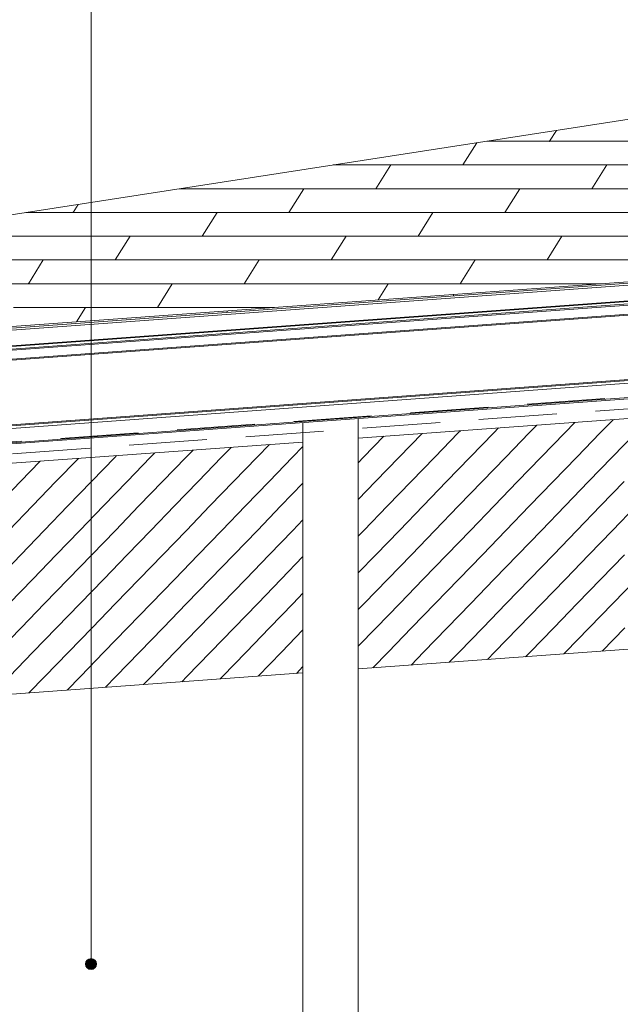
# Model space of a CAD drawing. Header units: millimetres. Extents: x -65 to 293624, y -1905 to 31061.
# Tile 96 of 256: x 47622 to 49252, y 19171 to 21845. Entities that reach past the tile are written whole.
import ezdxf

# ---------------------------------------------------------------- set-up
doc = ezdxf.new("R2010")
doc.units = ezdxf.units.MM
doc.header["$MEASUREMENT"] = 0
doc.linetypes.add('Hidden Line', pattern=[317.5, 211.666667, -105.833333])
for name, color, linetype in [('00 2D joon.AR', 7, 'Continuous'), ('00 Silt sein.AR', 7, 'Continuous'), ('1232 Välisseinad.AR', 7, 'Continuous'), ('1236 Katuslaed.AR', 7, 'Continuous'), ('1248 Vihmaveerennid.AR', 7, 'Continuous'), ('1253 Terrassipostid.AR', 7, 'Continuous'), ('1263 Katuse alusserv.AR', 7, 'Continuous'), ('1263 Katusekate - plekk.AR', 7, 'Continuous')]:
    doc.layers.add(name, color=color, linetype=linetype)

# ---------------------------------------------------------------- blocks, each defined once
blk = doc.blocks.new('Section Element_13_2', base_point=(-38239, 12361.4))
at = {"layer": '1253 Terrassipostid.AR', "color": 7, "linetype": 'Continuous', "lineweight": 13}
for p, q in [((48390.6, 20751), (48390.6, 12351.4)), ((48540.6, 12351.4), (48540.6, 20761.9))]:
    blk.add_line(p, q, dxfattribs=at)
blk = doc.blocks.new('Section Element_53_2', base_point=(-38239, 12361.4))
at = {"layer": '1232 Välisseinad.AR', "color": 7, "linetype": 'Continuous', "lineweight": 13}
for p, q in [((50590.6, 20231.2), (48540.6, 20081.9)), ((48390.6, 20071), (46340.6, 19921.7))]:
    blk.add_line(p, q, dxfattribs=at)
blk = doc.blocks.new('*X284', base_point=(-38239, 12361.4))
at = {"layer": '1263 Katuse alusserv.AR', "color": 7, "linetype": 'Continuous', "lineweight": 13}
for p, q in [((48092.2, 20676.1), (48073.3, 20656.6)), ((48092.2, 20676.1), (48073.3, 20656.6)), ((48195.9, 20683.6), (48169.7, 20656.6)), ((48195.9, 20683.6), (48169.7, 20656.6)), ((48299.5, 20691.1), (48266.1, 20656.6)), ((48299.5, 20691.1), (48266.1, 20656.6)), ((48390.6, 20685.6), (48362.5, 20656.6)), ((48390.6, 20685.6), (48362.5, 20656.6)), ((47677.5, 20646.1), (47623.7, 20590.5)), ((47677.5, 20646.1), (47623.7, 20590.5)), ((47781.1, 20653.6), (47720.1, 20590.5)), ((47781.1, 20653.6), (47720.1, 20590.5)), ((47880.5, 20656.6), (47816.5, 20590.5)), ((47880.5, 20656.6), (47816.5, 20590.5)), ((47884.8, 20661.1), (47880.5, 20656.6)), ((47884.8, 20661.1), (47880.5, 20656.6)), ((47976.9, 20656.6), (47912.9, 20590.5)), ((47976.9, 20656.6), (47912.9, 20590.5)), ((47988.5, 20668.6), (47976.9, 20656.6)), ((47988.5, 20668.6), (47976.9, 20656.6)), ((48073.3, 20656.6), (48009.3, 20590.5)), ((48073.3, 20656.6), (48009.3, 20590.5)), ((48169.7, 20656.6), (48105.7, 20590.5)), ((48169.7, 20656.6), (48105.7, 20590.5)), ((48266.1, 20656.6), (48202.1, 20590.5)), ((48266.1, 20656.6), (48202.1, 20590.5)), ((48362.5, 20656.6), (48298.5, 20590.5)), ((48362.5, 20656.6), (48298.5, 20590.5)), ((47623.7, 20590.5), (47559.6, 20524.4)), ((47623.7, 20590.5), (47559.6, 20524.4)), ((47720.1, 20590.5), (47656, 20524.4)), ((47720.1, 20590.5), (47656, 20524.4)), ((47816.5, 20590.5), (47752.5, 20524.4)), ((47816.5, 20590.5), (47752.5, 20524.4)), ((47912.9, 20590.5), (47848.9, 20524.4)), ((47912.9, 20590.5), (47848.9, 20524.4)), ((48009.3, 20590.5), (47945.3, 20524.4)), ((48009.3, 20590.5), (47945.3, 20524.4)), ((48105.7, 20590.5), (48041.7, 20524.4)), ((48105.7, 20590.5), (48041.7, 20524.4)), ((48202.1, 20590.5), (48138.1, 20524.4)), ((48202.1, 20590.5), (48138.1, 20524.4)), ((48298.5, 20590.5), (48234.5, 20524.4)), ((48298.5, 20590.5), (48234.5, 20524.4)), ((48390.6, 20586), (48330.9, 20524.4)), ((48390.6, 20586), (48330.9, 20524.4)), ((47656, 20524.4), (47592, 20458.2)), ((47656, 20524.4), (47592, 20458.2)), ((47752.5, 20524.4), (47688.4, 20458.2)), ((47752.5, 20524.4), (47688.4, 20458.2)), ((47848.9, 20524.4), (47784.8, 20458.2)), ((47848.9, 20524.4), (47784.8, 20458.2)), ((47945.3, 20524.4), (47881.3, 20458.2)), ((47945.3, 20524.4), (47881.3, 20458.2)), ((48041.7, 20524.4), (47977.7, 20458.2)), ((48041.7, 20524.4), (47977.7, 20458.2)), ((48138.1, 20524.4), (48074.1, 20458.2)), ((48138.1, 20524.4), (48074.1, 20458.2)), ((48234.5, 20524.4), (48170.5, 20458.2)), ((48234.5, 20524.4), (48170.5, 20458.2)), ((48330.9, 20524.4), (48266.9, 20458.2)), ((48330.9, 20524.4), (48266.9, 20458.2)), ((48390.6, 20486.4), (48363.3, 20458.2)), ((48390.6, 20486.4), (48363.3, 20458.2)), ((47688.4, 20458.2), (47624.4, 20392.1)), ((47688.4, 20458.2), (47624.4, 20392.1)), ((47784.8, 20458.2), (47720.8, 20392.1)), ((47784.8, 20458.2), (47720.8, 20392.1)), ((47881.3, 20458.2), (47817.2, 20392.1)), ((47881.3, 20458.2), (47817.2, 20392.1)), ((47977.7, 20458.2), (47913.7, 20392.1)), ((47977.7, 20458.2), (47913.7, 20392.1)), ((48074.1, 20458.2), (48010.1, 20392.1)), ((48074.1, 20458.2), (48010.1, 20392.1)), ((48170.5, 20458.2), (48106.5, 20392.1)), ((48170.5, 20458.2), (48106.5, 20392.1)), ((48266.9, 20458.2), (48202.9, 20392.1)), ((48266.9, 20458.2), (48202.9, 20392.1)), ((48363.3, 20458.2), (48299.3, 20392.1)), ((48363.3, 20458.2), (48299.3, 20392.1)), ((47624.4, 20392.1), (47560.4, 20326)), ((47624.4, 20392.1), (47560.4, 20326)), ((47720.8, 20392.1), (47656.8, 20326)), ((47720.8, 20392.1), (47656.8, 20326)), ((47817.2, 20392.1), (47753.2, 20326)), ((47817.2, 20392.1), (47753.2, 20326)), ((47913.7, 20392.1), (47849.6, 20326)), ((47913.7, 20392.1), (47849.6, 20326)), ((48010.1, 20392.1), (47946, 20326)), ((48010.1, 20392.1), (47946, 20326)), ((48106.5, 20392.1), (48042.5, 20326)), ((48106.5, 20392.1), (48042.5, 20326)), ((48202.9, 20392.1), (48138.9, 20326)), ((48202.9, 20392.1), (48138.9, 20326)), ((48299.3, 20392.1), (48235.3, 20326)), ((48299.3, 20392.1), (48235.3, 20326)), ((48390.6, 20386.8), (48331.7, 20326)), ((48390.6, 20386.8), (48331.7, 20326)), ((47656.8, 20326), (47592.8, 20259.8)), ((47656.8, 20326), (47592.8, 20259.8)), ((47753.2, 20326), (47689.2, 20259.8)), ((47753.2, 20326), (47689.2, 20259.8)), ((47849.6, 20326), (47785.6, 20259.8)), ((47849.6, 20326), (47785.6, 20259.8)), ((47946, 20326), (47882, 20259.8)), ((47946, 20326), (47882, 20259.8)), ((48042.5, 20326), (47978.4, 20259.8)), ((48042.5, 20326), (47978.4, 20259.8)), ((48138.9, 20326), (48074.8, 20259.8)), ((48138.9, 20326), (48074.8, 20259.8)), ((48235.3, 20326), (48171.3, 20259.8)), ((48235.3, 20326), (48171.3, 20259.8)), ((48331.7, 20326), (48267.7, 20259.8)), ((48331.7, 20326), (48267.7, 20259.8)), ((48390.6, 20287.2), (48364.1, 20259.8)), ((48390.6, 20287.2), (48364.1, 20259.8)), ((47689.2, 20259.8), (47625.2, 20193.7)), ((47689.2, 20259.8), (47625.2, 20193.7)), ((47785.6, 20259.8), (47721.6, 20193.7)), ((47785.6, 20259.8), (47721.6, 20193.7)), ((47882, 20259.8), (47818, 20193.7)), ((47882, 20259.8), (47818, 20193.7)), ((47978.4, 20259.8), (47914.4, 20193.7)), ((47978.4, 20259.8), (47914.4, 20193.7)), ((48074.8, 20259.8), (48010.8, 20193.7)), ((48074.8, 20259.8), (48010.8, 20193.7)), ((48171.3, 20259.8), (48107.2, 20193.7)), ((48171.3, 20259.8), (48107.2, 20193.7)), ((48267.7, 20259.8), (48203.6, 20193.7)), ((48267.7, 20259.8), (48203.6, 20193.7)), ((48364.1, 20259.8), (48300.1, 20193.7)), ((48364.1, 20259.8), (48300.1, 20193.7)), ((47625.2, 20193.7), (47561.2, 20127.6)), ((47625.2, 20193.7), (47561.2, 20127.6)), ((47721.6, 20193.7), (47657.6, 20127.6)), ((47721.6, 20193.7), (47657.6, 20127.6)), ((47818, 20193.7), (47754, 20127.6)), ((47818, 20193.7), (47754, 20127.6)), ((47914.4, 20193.7), (47850.4, 20127.6)), ((47914.4, 20193.7), (47850.4, 20127.6)), ((48010.8, 20193.7), (47946.8, 20127.6)), ((48010.8, 20193.7), (47946.8, 20127.6)), ((48107.2, 20193.7), (48043.2, 20127.6)), ((48107.2, 20193.7), (48043.2, 20127.6)), ((48203.6, 20193.7), (48139.6, 20127.6)), ((48203.6, 20193.7), (48139.6, 20127.6)), ((48300.1, 20193.7), (48236, 20127.6)), ((48300.1, 20193.7), (48236, 20127.6)), ((48390.6, 20187.6), (48332.4, 20127.6)), ((48390.6, 20187.6), (48332.4, 20127.6)), ((47657.6, 20127.6), (47593.6, 20061.4)), ((47657.6, 20127.6), (47593.6, 20061.4)), ((47754, 20127.6), (47690, 20061.4)), ((47754, 20127.6), (47690, 20061.4)), ((47850.4, 20127.6), (47786.4, 20061.4)), ((47850.4, 20127.6), (47786.4, 20061.4)), ((47946.8, 20127.6), (47882.8, 20061.4)), ((47946.8, 20127.6), (47882.8, 20061.4)), ((48043.2, 20127.6), (47979.2, 20061.4)), ((48043.2, 20127.6), (47979.2, 20061.4)), ((48139.6, 20127.6), (48075.6, 20061.4)), ((48139.6, 20127.6), (48075.6, 20061.4)), ((48236, 20127.6), (48172, 20061.4)), ((48236, 20127.6), (48172, 20061.4)), ((48332.4, 20127.6), (48269.1, 20062.1)), ((48332.4, 20127.6), (48269.1, 20062.1)), ((48390.6, 20088), (48372.8, 20069.7)), ((48390.6, 20088), (48372.8, 20069.7)), ((47690, 20061.4), (47646.8, 20016.8)), ((47690, 20061.4), (47646.8, 20016.8)), ((47786.4, 20061.4), (47750.5, 20024.3)), ((47786.4, 20061.4), (47750.5, 20024.3)), ((47882.8, 20061.4), (47854.2, 20031.9)), ((47882.8, 20061.4), (47854.2, 20031.9)), ((47979.2, 20061.4), (47957.9, 20039.5)), ((47979.2, 20061.4), (47957.9, 20039.5)), ((48075.6, 20061.4), (48061.7, 20047)), ((48075.6, 20061.4), (48061.7, 20047)), ((48172, 20061.4), (48165.4, 20054.6)), ((48172, 20061.4), (48165.4, 20054.6))]:
    blk.add_line(p, q, dxfattribs=at)
blk = doc.blocks.new('*X285', base_point=(-38239, 12361.4))
at = {"layer": '1263 Katuse alusserv.AR', "color": 7, "linetype": 'Continuous', "lineweight": 13}
for p, q in [((48092.2, 20676.1), (48073.3, 20656.6)), ((48092.2, 20676.1), (48073.3, 20656.6)), ((48195.9, 20683.6), (48169.7, 20656.6)), ((48195.9, 20683.6), (48169.7, 20656.6)), ((48299.5, 20691.1), (48266.1, 20656.6)), ((48299.5, 20691.1), (48266.1, 20656.6)), ((48390.6, 20685.6), (48362.5, 20656.6)), ((48390.6, 20685.6), (48362.5, 20656.6)), ((47677.5, 20646.1), (47623.7, 20590.5)), ((47677.5, 20646.1), (47623.7, 20590.5)), ((47781.1, 20653.6), (47720.1, 20590.5)), ((47781.1, 20653.6), (47720.1, 20590.5)), ((47880.5, 20656.6), (47816.5, 20590.5)), ((47880.5, 20656.6), (47816.5, 20590.5)), ((47884.8, 20661.1), (47880.5, 20656.6)), ((47884.8, 20661.1), (47880.5, 20656.6)), ((47976.9, 20656.6), (47912.9, 20590.5)), ((47976.9, 20656.6), (47912.9, 20590.5)), ((47988.5, 20668.6), (47976.9, 20656.6)), ((47988.5, 20668.6), (47976.9, 20656.6)), ((48073.3, 20656.6), (48009.3, 20590.5)), ((48073.3, 20656.6), (48009.3, 20590.5)), ((48169.7, 20656.6), (48105.7, 20590.5)), ((48169.7, 20656.6), (48105.7, 20590.5)), ((48266.1, 20656.6), (48202.1, 20590.5)), ((48266.1, 20656.6), (48202.1, 20590.5)), ((48362.5, 20656.6), (48298.5, 20590.5)), ((48362.5, 20656.6), (48298.5, 20590.5)), ((47623.7, 20590.5), (47559.6, 20524.4)), ((47623.7, 20590.5), (47559.6, 20524.4)), ((47720.1, 20590.5), (47656, 20524.4)), ((47720.1, 20590.5), (47656, 20524.4)), ((47816.5, 20590.5), (47752.5, 20524.4)), ((47816.5, 20590.5), (47752.5, 20524.4)), ((47912.9, 20590.5), (47848.9, 20524.4)), ((47912.9, 20590.5), (47848.9, 20524.4)), ((48009.3, 20590.5), (47945.3, 20524.4)), ((48009.3, 20590.5), (47945.3, 20524.4)), ((48105.7, 20590.5), (48041.7, 20524.4)), ((48105.7, 20590.5), (48041.7, 20524.4)), ((48202.1, 20590.5), (48138.1, 20524.4)), ((48202.1, 20590.5), (48138.1, 20524.4)), ((48298.5, 20590.5), (48234.5, 20524.4)), ((48298.5, 20590.5), (48234.5, 20524.4)), ((48390.6, 20586), (48330.9, 20524.4)), ((48390.6, 20586), (48330.9, 20524.4)), ((47656, 20524.4), (47592, 20458.2)), ((47656, 20524.4), (47592, 20458.2)), ((47752.5, 20524.4), (47688.4, 20458.2)), ((47752.5, 20524.4), (47688.4, 20458.2)), ((47848.9, 20524.4), (47784.8, 20458.2)), ((47848.9, 20524.4), (47784.8, 20458.2)), ((47945.3, 20524.4), (47881.3, 20458.2)), ((47945.3, 20524.4), (47881.3, 20458.2)), ((48041.7, 20524.4), (47977.7, 20458.2)), ((48041.7, 20524.4), (47977.7, 20458.2)), ((48138.1, 20524.4), (48074.1, 20458.2)), ((48138.1, 20524.4), (48074.1, 20458.2)), ((48234.5, 20524.4), (48170.5, 20458.2)), ((48234.5, 20524.4), (48170.5, 20458.2)), ((48330.9, 20524.4), (48266.9, 20458.2)), ((48330.9, 20524.4), (48266.9, 20458.2)), ((48390.6, 20486.4), (48363.3, 20458.2)), ((48390.6, 20486.4), (48363.3, 20458.2)), ((47688.4, 20458.2), (47624.4, 20392.1)), ((47688.4, 20458.2), (47624.4, 20392.1)), ((47784.8, 20458.2), (47720.8, 20392.1)), ((47784.8, 20458.2), (47720.8, 20392.1)), ((47881.3, 20458.2), (47817.2, 20392.1)), ((47881.3, 20458.2), (47817.2, 20392.1)), ((47977.7, 20458.2), (47913.7, 20392.1)), ((47977.7, 20458.2), (47913.7, 20392.1)), ((48074.1, 20458.2), (48010.1, 20392.1)), ((48074.1, 20458.2), (48010.1, 20392.1)), ((48170.5, 20458.2), (48106.5, 20392.1)), ((48170.5, 20458.2), (48106.5, 20392.1)), ((48266.9, 20458.2), (48202.9, 20392.1)), ((48266.9, 20458.2), (48202.9, 20392.1)), ((48363.3, 20458.2), (48299.3, 20392.1)), ((48363.3, 20458.2), (48299.3, 20392.1)), ((47624.4, 20392.1), (47560.4, 20326)), ((47624.4, 20392.1), (47560.4, 20326)), ((47720.8, 20392.1), (47656.8, 20326)), ((47720.8, 20392.1), (47656.8, 20326)), ((47817.2, 20392.1), (47753.2, 20326)), ((47817.2, 20392.1), (47753.2, 20326)), ((47913.7, 20392.1), (47849.6, 20326)), ((47913.7, 20392.1), (47849.6, 20326)), ((48010.1, 20392.1), (47946, 20326)), ((48010.1, 20392.1), (47946, 20326)), ((48106.5, 20392.1), (48042.5, 20326)), ((48106.5, 20392.1), (48042.5, 20326)), ((48202.9, 20392.1), (48138.9, 20326)), ((48202.9, 20392.1), (48138.9, 20326)), ((48299.3, 20392.1), (48235.3, 20326)), ((48299.3, 20392.1), (48235.3, 20326)), ((48390.6, 20386.8), (48331.7, 20326)), ((48390.6, 20386.8), (48331.7, 20326)), ((47656.8, 20326), (47592.8, 20259.8)), ((47656.8, 20326), (47592.8, 20259.8)), ((47753.2, 20326), (47689.2, 20259.8)), ((47753.2, 20326), (47689.2, 20259.8)), ((47849.6, 20326), (47785.6, 20259.8)), ((47849.6, 20326), (47785.6, 20259.8)), ((47946, 20326), (47882, 20259.8)), ((47946, 20326), (47882, 20259.8)), ((48042.5, 20326), (47978.4, 20259.8)), ((48042.5, 20326), (47978.4, 20259.8)), ((48138.9, 20326), (48074.8, 20259.8)), ((48138.9, 20326), (48074.8, 20259.8)), ((48235.3, 20326), (48171.3, 20259.8)), ((48235.3, 20326), (48171.3, 20259.8)), ((48331.7, 20326), (48267.7, 20259.8)), ((48331.7, 20326), (48267.7, 20259.8)), ((48390.6, 20287.2), (48364.1, 20259.8)), ((48390.6, 20287.2), (48364.1, 20259.8)), ((47689.2, 20259.8), (47625.2, 20193.7)), ((47689.2, 20259.8), (47625.2, 20193.7)), ((47785.6, 20259.8), (47721.6, 20193.7)), ((47785.6, 20259.8), (47721.6, 20193.7)), ((47882, 20259.8), (47818, 20193.7)), ((47882, 20259.8), (47818, 20193.7)), ((47978.4, 20259.8), (47914.4, 20193.7)), ((47978.4, 20259.8), (47914.4, 20193.7)), ((48074.8, 20259.8), (48010.8, 20193.7)), ((48074.8, 20259.8), (48010.8, 20193.7)), ((48171.3, 20259.8), (48107.2, 20193.7)), ((48171.3, 20259.8), (48107.2, 20193.7)), ((48267.7, 20259.8), (48203.6, 20193.7)), ((48267.7, 20259.8), (48203.6, 20193.7)), ((48364.1, 20259.8), (48300.1, 20193.7)), ((48364.1, 20259.8), (48300.1, 20193.7)), ((47625.2, 20193.7), (47561.2, 20127.6)), ((47625.2, 20193.7), (47561.2, 20127.6)), ((47721.6, 20193.7), (47657.6, 20127.6)), ((47721.6, 20193.7), (47657.6, 20127.6)), ((47818, 20193.7), (47754, 20127.6)), ((47818, 20193.7), (47754, 20127.6)), ((47914.4, 20193.7), (47850.4, 20127.6)), ((47914.4, 20193.7), (47850.4, 20127.6)), ((48010.8, 20193.7), (47946.8, 20127.6)), ((48010.8, 20193.7), (47946.8, 20127.6)), ((48107.2, 20193.7), (48043.2, 20127.6)), ((48107.2, 20193.7), (48043.2, 20127.6)), ((48203.6, 20193.7), (48139.6, 20127.6)), ((48203.6, 20193.7), (48139.6, 20127.6)), ((48300.1, 20193.7), (48236, 20127.6)), ((48300.1, 20193.7), (48236, 20127.6)), ((48390.6, 20187.6), (48332.4, 20127.6)), ((48390.6, 20187.6), (48332.4, 20127.6)), ((47657.6, 20127.6), (47593.6, 20061.4)), ((47657.6, 20127.6), (47593.6, 20061.4)), ((47754, 20127.6), (47690, 20061.4)), ((47754, 20127.6), (47690, 20061.4)), ((47850.4, 20127.6), (47786.4, 20061.4)), ((47850.4, 20127.6), (47786.4, 20061.4)), ((47946.8, 20127.6), (47882.8, 20061.4)), ((47946.8, 20127.6), (47882.8, 20061.4)), ((48043.2, 20127.6), (47979.2, 20061.4)), ((48043.2, 20127.6), (47979.2, 20061.4)), ((48139.6, 20127.6), (48075.6, 20061.4)), ((48139.6, 20127.6), (48075.6, 20061.4)), ((48236, 20127.6), (48172, 20061.4)), ((48236, 20127.6), (48172, 20061.4)), ((48332.4, 20127.6), (48269.1, 20062.1)), ((48332.4, 20127.6), (48269.1, 20062.1)), ((48390.6, 20088), (48372.8, 20069.7)), ((48390.6, 20088), (48372.8, 20069.7)), ((47690, 20061.4), (47646.8, 20016.8)), ((47690, 20061.4), (47646.8, 20016.8)), ((47786.4, 20061.4), (47750.5, 20024.3)), ((47786.4, 20061.4), (47750.5, 20024.3)), ((47882.8, 20061.4), (47854.2, 20031.9)), ((47882.8, 20061.4), (47854.2, 20031.9)), ((47979.2, 20061.4), (47957.9, 20039.5)), ((47979.2, 20061.4), (47957.9, 20039.5)), ((48075.6, 20061.4), (48061.7, 20047)), ((48075.6, 20061.4), (48061.7, 20047)), ((48172, 20061.4), (48165.4, 20054.6)), ((48172, 20061.4), (48165.4, 20054.6))]:
    blk.add_line(p, q, dxfattribs=at)
blk = doc.blocks.new('*X286', base_point=(-38239, 12361.4))
at = {"layer": '1263 Katuse alusserv.AR', "color": 7, "linetype": 'Continuous', "lineweight": 13}
for p, q in [((49128.9, 20751.2), (49101.4, 20722.8)), ((49128.9, 20751.2), (49101.4, 20722.8)), ((49232.6, 20758.7), (49197.8, 20722.8)), ((49232.6, 20758.7), (49197.8, 20722.8)), ((48817.9, 20728.7), (48812.2, 20722.8)), ((48817.9, 20728.7), (48812.2, 20722.8)), ((48921.6, 20736.2), (48908.6, 20722.8)), ((48921.6, 20736.2), (48908.6, 20722.8)), ((49025.3, 20743.7), (49005, 20722.8)), ((49025.3, 20743.7), (49005, 20722.8)), ((48610.6, 20713.6), (48555.4, 20656.6)), ((48610.6, 20713.6), (48555.4, 20656.6)), ((48714.2, 20721.1), (48651.8, 20656.6)), ((48714.2, 20721.1), (48651.8, 20656.6)), ((48812.2, 20722.8), (48748.2, 20656.6)), ((48812.2, 20722.8), (48748.2, 20656.6)), ((48908.6, 20722.8), (48844.6, 20656.6)), ((48908.6, 20722.8), (48844.6, 20656.6)), ((49005, 20722.8), (48941, 20656.6)), ((49005, 20722.8), (48941, 20656.6)), ((49101.4, 20722.8), (49037.4, 20656.6)), ((49101.4, 20722.8), (49037.4, 20656.6)), ((49197.8, 20722.8), (49133.8, 20656.6)), ((49197.8, 20722.8), (49133.8, 20656.6)), ((49294.3, 20722.8), (49230.2, 20656.6)), ((49294.3, 20722.8), (49230.2, 20656.6)), ((48555.4, 20656.6), (48540.6, 20641.4)), ((48555.4, 20656.6), (48540.6, 20641.4)), ((48651.8, 20656.6), (48587.8, 20590.5)), ((48651.8, 20656.6), (48587.8, 20590.5)), ((48748.2, 20656.6), (48684.2, 20590.5)), ((48748.2, 20656.6), (48684.2, 20590.5)), ((48844.6, 20656.6), (48780.6, 20590.5)), ((48844.6, 20656.6), (48780.6, 20590.5)), ((48941, 20656.6), (48877, 20590.5)), ((48941, 20656.6), (48877, 20590.5)), ((49037.4, 20656.6), (48973.4, 20590.5)), ((49037.4, 20656.6), (48973.4, 20590.5)), ((49133.8, 20656.6), (49069.8, 20590.5)), ((49133.8, 20656.6), (49069.8, 20590.5)), ((49230.2, 20656.6), (49166.2, 20590.5)), ((49230.2, 20656.6), (49166.2, 20590.5)), ((48587.8, 20590.5), (48540.6, 20541.8)), ((48587.8, 20590.5), (48540.6, 20541.8)), ((48684.2, 20590.5), (48620.1, 20524.4)), ((48684.2, 20590.5), (48620.1, 20524.4)), ((48780.6, 20590.5), (48716.6, 20524.4)), ((48780.6, 20590.5), (48716.6, 20524.4)), ((48877, 20590.5), (48813, 20524.4)), ((48877, 20590.5), (48813, 20524.4)), ((48973.4, 20590.5), (48909.4, 20524.4)), ((48973.4, 20590.5), (48909.4, 20524.4)), ((49069.8, 20590.5), (49005.8, 20524.4)), ((49069.8, 20590.5), (49005.8, 20524.4)), ((49166.2, 20590.5), (49102.2, 20524.4)), ((49166.2, 20590.5), (49102.2, 20524.4)), ((49262.6, 20590.5), (49198.6, 20524.4)), ((49262.6, 20590.5), (49198.6, 20524.4)), ((48620.1, 20524.4), (48556.1, 20458.2)), ((48620.1, 20524.4), (48556.1, 20458.2)), ((48716.6, 20524.4), (48652.5, 20458.2)), ((48716.6, 20524.4), (48652.5, 20458.2)), ((48813, 20524.4), (48749, 20458.2)), ((48813, 20524.4), (48749, 20458.2)), ((48909.4, 20524.4), (48845.4, 20458.2)), ((48909.4, 20524.4), (48845.4, 20458.2)), ((49005.8, 20524.4), (48941.8, 20458.2)), ((49005.8, 20524.4), (48941.8, 20458.2)), ((49102.2, 20524.4), (49038.2, 20458.2)), ((49102.2, 20524.4), (49038.2, 20458.2)), ((49198.6, 20524.4), (49134.6, 20458.2)), ((49198.6, 20524.4), (49134.6, 20458.2)), ((49295, 20524.4), (49231, 20458.2)), ((49295, 20524.4), (49231, 20458.2)), ((48556.1, 20458.2), (48540.6, 20442.2)), ((48556.1, 20458.2), (48540.6, 20442.2)), ((48652.5, 20458.2), (48588.5, 20392.1)), ((48652.5, 20458.2), (48588.5, 20392.1)), ((48749, 20458.2), (48684.9, 20392.1)), ((48749, 20458.2), (48684.9, 20392.1)), ((48845.4, 20458.2), (48781.3, 20392.1)), ((48845.4, 20458.2), (48781.3, 20392.1)), ((48941.8, 20458.2), (48877.8, 20392.1)), ((48941.8, 20458.2), (48877.8, 20392.1)), ((49038.2, 20458.2), (48974.2, 20392.1)), ((49038.2, 20458.2), (48974.2, 20392.1)), ((49134.6, 20458.2), (49070.6, 20392.1)), ((49134.6, 20458.2), (49070.6, 20392.1)), ((49231, 20458.2), (49167, 20392.1)), ((49231, 20458.2), (49167, 20392.1)), ((48588.5, 20392.1), (48540.6, 20342.6)), ((48588.5, 20392.1), (48540.6, 20342.6)), ((48684.9, 20392.1), (48620.9, 20326)), ((48684.9, 20392.1), (48620.9, 20326)), ((48781.3, 20392.1), (48717.3, 20326)), ((48781.3, 20392.1), (48717.3, 20326)), ((48877.8, 20392.1), (48813.7, 20326)), ((48877.8, 20392.1), (48813.7, 20326)), ((48974.2, 20392.1), (48910.1, 20326)), ((48974.2, 20392.1), (48910.1, 20326)), ((49070.6, 20392.1), (49006.6, 20326)), ((49070.6, 20392.1), (49006.6, 20326)), ((49167, 20392.1), (49103, 20326)), ((49167, 20392.1), (49103, 20326)), ((49263.4, 20392.1), (49199.4, 20326)), ((49263.4, 20392.1), (49199.4, 20326)), ((48620.9, 20326), (48556.9, 20259.8)), ((48620.9, 20326), (48556.9, 20259.8)), ((48717.3, 20326), (48653.3, 20259.8)), ((48717.3, 20326), (48653.3, 20259.8)), ((48813.7, 20326), (48749.7, 20259.8)), ((48813.7, 20326), (48749.7, 20259.8)), ((48910.1, 20326), (48846.1, 20259.8)), ((48910.1, 20326), (48846.1, 20259.8)), ((49006.6, 20326), (48942.5, 20259.8)), ((49006.6, 20326), (48942.5, 20259.8)), ((49103, 20326), (49038.9, 20259.8)), ((49103, 20326), (49038.9, 20259.8)), ((49199.4, 20326), (49135.4, 20259.8)), ((49199.4, 20326), (49135.4, 20259.8)), ((49295.8, 20326), (49231.8, 20259.8)), ((49295.8, 20326), (49231.8, 20259.8)), ((48556.9, 20259.8), (48540.6, 20243)), ((48556.9, 20259.8), (48540.6, 20243)), ((48653.3, 20259.8), (48589.3, 20193.7)), ((48653.3, 20259.8), (48589.3, 20193.7)), ((48749.7, 20259.8), (48685.7, 20193.7)), ((48749.7, 20259.8), (48685.7, 20193.7)), ((48846.1, 20259.8), (48782.1, 20193.7)), ((48846.1, 20259.8), (48782.1, 20193.7)), ((48942.5, 20259.8), (48878.5, 20193.7)), ((48942.5, 20259.8), (48878.5, 20193.7)), ((49038.9, 20259.8), (48974.9, 20193.7)), ((49038.9, 20259.8), (48974.9, 20193.7)), ((49135.4, 20259.8), (49071.3, 20193.7)), ((49135.4, 20259.8), (49071.3, 20193.7)), ((49231.8, 20259.8), (49167.7, 20193.7)), ((49231.8, 20259.8), (49167.7, 20193.7)), ((48589.3, 20193.7), (48540.6, 20143.4)), ((48589.3, 20193.7), (48540.6, 20143.4)), ((48685.7, 20193.7), (48621.7, 20127.6)), ((48685.7, 20193.7), (48621.7, 20127.6)), ((48782.1, 20193.7), (48718.1, 20127.6)), ((48782.1, 20193.7), (48718.1, 20127.6)), ((48878.5, 20193.7), (48814.5, 20127.6)), ((48878.5, 20193.7), (48814.5, 20127.6)), ((48974.9, 20193.7), (48910.9, 20127.6)), ((48974.9, 20193.7), (48910.9, 20127.6)), ((49071.3, 20193.7), (49007.3, 20127.6)), ((49071.3, 20193.7), (49007.3, 20127.6)), ((49167.7, 20193.7), (49103.7, 20127.6)), ((49167.7, 20193.7), (49103.7, 20127.6)), ((49264.2, 20193.7), (49202.6, 20130.1)), ((49264.2, 20193.7), (49202.6, 20130.1)), ((48621.7, 20127.6), (48580.3, 20084.8)), ((48621.7, 20127.6), (48580.3, 20084.8)), ((48718.1, 20127.6), (48684, 20092.3)), ((48718.1, 20127.6), (48684, 20092.3)), ((48814.5, 20127.6), (48787.7, 20099.9)), ((48814.5, 20127.6), (48787.7, 20099.9)), ((48910.9, 20127.6), (48891.4, 20107.5)), ((48910.9, 20127.6), (48891.4, 20107.5)), ((49007.3, 20127.6), (48995.2, 20115)), ((49007.3, 20127.6), (48995.2, 20115)), ((49103.7, 20127.6), (49098.9, 20122.6)), ((49103.7, 20127.6), (49098.9, 20122.6))]:
    blk.add_line(p, q, dxfattribs=at)
blk = doc.blocks.new('*X287', base_point=(-38239, 12361.4))
at = {"layer": '1263 Katuse alusserv.AR', "color": 7, "linetype": 'Continuous', "lineweight": 13}
for p, q in [((49128.9, 20751.2), (49101.4, 20722.8)), ((49128.9, 20751.2), (49101.4, 20722.8)), ((49232.6, 20758.7), (49197.8, 20722.8)), ((49232.6, 20758.7), (49197.8, 20722.8)), ((48817.9, 20728.7), (48812.2, 20722.8)), ((48817.9, 20728.7), (48812.2, 20722.8)), ((48921.6, 20736.2), (48908.6, 20722.8)), ((48921.6, 20736.2), (48908.6, 20722.8)), ((49025.3, 20743.7), (49005, 20722.8)), ((49025.3, 20743.7), (49005, 20722.8)), ((48610.6, 20713.6), (48555.4, 20656.6)), ((48610.6, 20713.6), (48555.4, 20656.6)), ((48714.2, 20721.1), (48651.8, 20656.6)), ((48714.2, 20721.1), (48651.8, 20656.6)), ((48812.2, 20722.8), (48748.2, 20656.6)), ((48812.2, 20722.8), (48748.2, 20656.6)), ((48908.6, 20722.8), (48844.6, 20656.6)), ((48908.6, 20722.8), (48844.6, 20656.6)), ((49005, 20722.8), (48941, 20656.6)), ((49005, 20722.8), (48941, 20656.6)), ((49101.4, 20722.8), (49037.4, 20656.6)), ((49101.4, 20722.8), (49037.4, 20656.6)), ((49197.8, 20722.8), (49133.8, 20656.6)), ((49197.8, 20722.8), (49133.8, 20656.6)), ((49294.3, 20722.8), (49230.2, 20656.6)), ((49294.3, 20722.8), (49230.2, 20656.6)), ((48555.4, 20656.6), (48540.6, 20641.4)), ((48555.4, 20656.6), (48540.6, 20641.4)), ((48651.8, 20656.6), (48587.8, 20590.5)), ((48651.8, 20656.6), (48587.8, 20590.5)), ((48748.2, 20656.6), (48684.2, 20590.5)), ((48748.2, 20656.6), (48684.2, 20590.5)), ((48844.6, 20656.6), (48780.6, 20590.5)), ((48844.6, 20656.6), (48780.6, 20590.5)), ((48941, 20656.6), (48877, 20590.5)), ((48941, 20656.6), (48877, 20590.5)), ((49037.4, 20656.6), (48973.4, 20590.5)), ((49037.4, 20656.6), (48973.4, 20590.5)), ((49133.8, 20656.6), (49069.8, 20590.5)), ((49133.8, 20656.6), (49069.8, 20590.5)), ((49230.2, 20656.6), (49166.2, 20590.5)), ((49230.2, 20656.6), (49166.2, 20590.5)), ((48587.8, 20590.5), (48540.6, 20541.8)), ((48587.8, 20590.5), (48540.6, 20541.8)), ((48684.2, 20590.5), (48620.1, 20524.4)), ((48684.2, 20590.5), (48620.1, 20524.4)), ((48780.6, 20590.5), (48716.6, 20524.4)), ((48780.6, 20590.5), (48716.6, 20524.4)), ((48877, 20590.5), (48813, 20524.4)), ((48877, 20590.5), (48813, 20524.4)), ((48973.4, 20590.5), (48909.4, 20524.4)), ((48973.4, 20590.5), (48909.4, 20524.4)), ((49069.8, 20590.5), (49005.8, 20524.4)), ((49069.8, 20590.5), (49005.8, 20524.4)), ((49166.2, 20590.5), (49102.2, 20524.4)), ((49166.2, 20590.5), (49102.2, 20524.4)), ((49262.6, 20590.5), (49198.6, 20524.4)), ((49262.6, 20590.5), (49198.6, 20524.4)), ((48620.1, 20524.4), (48556.1, 20458.2)), ((48620.1, 20524.4), (48556.1, 20458.2)), ((48716.6, 20524.4), (48652.5, 20458.2)), ((48716.6, 20524.4), (48652.5, 20458.2)), ((48813, 20524.4), (48749, 20458.2)), ((48813, 20524.4), (48749, 20458.2)), ((48909.4, 20524.4), (48845.4, 20458.2)), ((48909.4, 20524.4), (48845.4, 20458.2)), ((49005.8, 20524.4), (48941.8, 20458.2)), ((49005.8, 20524.4), (48941.8, 20458.2)), ((49102.2, 20524.4), (49038.2, 20458.2)), ((49102.2, 20524.4), (49038.2, 20458.2)), ((49198.6, 20524.4), (49134.6, 20458.2)), ((49198.6, 20524.4), (49134.6, 20458.2)), ((49295, 20524.4), (49231, 20458.2)), ((49295, 20524.4), (49231, 20458.2)), ((48556.1, 20458.2), (48540.6, 20442.2)), ((48556.1, 20458.2), (48540.6, 20442.2)), ((48652.5, 20458.2), (48588.5, 20392.1)), ((48652.5, 20458.2), (48588.5, 20392.1)), ((48749, 20458.2), (48684.9, 20392.1)), ((48749, 20458.2), (48684.9, 20392.1)), ((48845.4, 20458.2), (48781.3, 20392.1)), ((48845.4, 20458.2), (48781.3, 20392.1)), ((48941.8, 20458.2), (48877.8, 20392.1)), ((48941.8, 20458.2), (48877.8, 20392.1)), ((49038.2, 20458.2), (48974.2, 20392.1)), ((49038.2, 20458.2), (48974.2, 20392.1)), ((49134.6, 20458.2), (49070.6, 20392.1)), ((49134.6, 20458.2), (49070.6, 20392.1)), ((49231, 20458.2), (49167, 20392.1)), ((49231, 20458.2), (49167, 20392.1)), ((48588.5, 20392.1), (48540.6, 20342.6)), ((48588.5, 20392.1), (48540.6, 20342.6)), ((48684.9, 20392.1), (48620.9, 20326)), ((48684.9, 20392.1), (48620.9, 20326)), ((48781.3, 20392.1), (48717.3, 20326)), ((48781.3, 20392.1), (48717.3, 20326)), ((48877.8, 20392.1), (48813.7, 20326)), ((48877.8, 20392.1), (48813.7, 20326)), ((48974.2, 20392.1), (48910.1, 20326)), ((48974.2, 20392.1), (48910.1, 20326)), ((49070.6, 20392.1), (49006.6, 20326)), ((49070.6, 20392.1), (49006.6, 20326)), ((49167, 20392.1), (49103, 20326)), ((49167, 20392.1), (49103, 20326)), ((49263.4, 20392.1), (49199.4, 20326)), ((49263.4, 20392.1), (49199.4, 20326)), ((48620.9, 20326), (48556.9, 20259.8)), ((48620.9, 20326), (48556.9, 20259.8)), ((48717.3, 20326), (48653.3, 20259.8)), ((48717.3, 20326), (48653.3, 20259.8)), ((48813.7, 20326), (48749.7, 20259.8)), ((48813.7, 20326), (48749.7, 20259.8)), ((48910.1, 20326), (48846.1, 20259.8)), ((48910.1, 20326), (48846.1, 20259.8)), ((49006.6, 20326), (48942.5, 20259.8)), ((49006.6, 20326), (48942.5, 20259.8)), ((49103, 20326), (49038.9, 20259.8)), ((49103, 20326), (49038.9, 20259.8)), ((49199.4, 20326), (49135.4, 20259.8)), ((49199.4, 20326), (49135.4, 20259.8)), ((49295.8, 20326), (49231.8, 20259.8)), ((49295.8, 20326), (49231.8, 20259.8)), ((48556.9, 20259.8), (48540.6, 20243)), ((48556.9, 20259.8), (48540.6, 20243)), ((48653.3, 20259.8), (48589.3, 20193.7)), ((48653.3, 20259.8), (48589.3, 20193.7)), ((48749.7, 20259.8), (48685.7, 20193.7)), ((48749.7, 20259.8), (48685.7, 20193.7)), ((48846.1, 20259.8), (48782.1, 20193.7)), ((48846.1, 20259.8), (48782.1, 20193.7)), ((48942.5, 20259.8), (48878.5, 20193.7)), ((48942.5, 20259.8), (48878.5, 20193.7)), ((49038.9, 20259.8), (48974.9, 20193.7)), ((49038.9, 20259.8), (48974.9, 20193.7)), ((49135.4, 20259.8), (49071.3, 20193.7)), ((49135.4, 20259.8), (49071.3, 20193.7)), ((49231.8, 20259.8), (49167.7, 20193.7)), ((49231.8, 20259.8), (49167.7, 20193.7)), ((48589.3, 20193.7), (48540.6, 20143.4)), ((48589.3, 20193.7), (48540.6, 20143.4)), ((48685.7, 20193.7), (48621.7, 20127.6)), ((48685.7, 20193.7), (48621.7, 20127.6)), ((48782.1, 20193.7), (48718.1, 20127.6)), ((48782.1, 20193.7), (48718.1, 20127.6)), ((48878.5, 20193.7), (48814.5, 20127.6)), ((48878.5, 20193.7), (48814.5, 20127.6)), ((48974.9, 20193.7), (48910.9, 20127.6)), ((48974.9, 20193.7), (48910.9, 20127.6)), ((49071.3, 20193.7), (49007.3, 20127.6)), ((49071.3, 20193.7), (49007.3, 20127.6)), ((49167.7, 20193.7), (49103.7, 20127.6)), ((49167.7, 20193.7), (49103.7, 20127.6)), ((49264.2, 20193.7), (49202.6, 20130.1)), ((49264.2, 20193.7), (49202.6, 20130.1)), ((48621.7, 20127.6), (48580.3, 20084.8)), ((48621.7, 20127.6), (48580.3, 20084.8)), ((48718.1, 20127.6), (48684, 20092.3)), ((48718.1, 20127.6), (48684, 20092.3)), ((48814.5, 20127.6), (48787.7, 20099.9)), ((48814.5, 20127.6), (48787.7, 20099.9)), ((48910.9, 20127.6), (48891.4, 20107.5)), ((48910.9, 20127.6), (48891.4, 20107.5)), ((49007.3, 20127.6), (48995.2, 20115)), ((49007.3, 20127.6), (48995.2, 20115)), ((49103.7, 20127.6), (49098.9, 20122.6)), ((49103.7, 20127.6), (49098.9, 20122.6))]:
    blk.add_line(p, q, dxfattribs=at)
blk = doc.blocks.new('Section Element_244_2', base_point=(-38239, 12361.4))
at = {"layer": '1263 Katuse alusserv.AR', "lineweight": 0}
for name in ['*X286', '*X287', '*X284', '*X285']:
    blk.add_blockref(name, (-38239, 12361.4), dxfattribs=at)
blk = doc.blocks.new('Section Element_247_2', base_point=(-38239, 12361.4))
at = {"layer": '1248 Vihmaveerennid.AR', "color": 7, "linetype": 'Continuous', "lineweight": 13}
for p, q in [((43896.7, 20736.8), (63099, 22140.4)), ((43896.7, 20730.9), (63099, 22134.5)), ((43896.7, 20688.6), (63114.5, 22093.3)), ((43896.7, 20686.4), (63114.8, 22091.1)), ((43896.7, 20680), (63115.4, 22084.8)), ((43896.7, 20676.8), (63100.2, 22080.4)), ((43896.7, 20652.3), (63105.3, 22056.4)), ((43896.7, 20649.8), (63108.4, 22054)), ((43896.7, 20474.4), (63171.2, 21883.3)), ((43896.7, 20471.7), (63174.2, 21880.8)), ((44135.6, 20481.9), (63115.6, 21869.2)), ((44135.6, 20443.1), (63115.6, 21830.4)), ((44135.6, 20439.9), (63115.6, 21827.3))]:
    blk.add_line(p, q, dxfattribs=at)
blk = doc.blocks.new('*X332', base_point=(-38239, 12361.4))
at = {"layer": '1263 Katusekate - plekk.AR', "color": 7, "linetype": 'Continuous', "lineweight": 13}
for p, q in [((49078.6, 21544.3), (49060.3, 21515)), ((48862.3, 21510.8), (48824.4, 21450.5)), ((48889.4, 21515), (49060.3, 21515)), ((48889.4, 21515), (49060.3, 21515)), ((49060.3, 21515), (49841.8, 21515)), ((49060.3, 21515), (50232.5, 21515)), ((48472.4, 21450.5), (49019.8, 21450.5)), ((48629, 21450.5), (48588.6, 21386)), ((49019.8, 21450.5), (50192.1, 21450.5)), ((49215.2, 21450.5), (49174.7, 21386)), ((48588.6, 21386), (48055.4, 21386)), ((48055.4, 21386), (48784, 21386)), ((48393.2, 21386), (48352.7, 21321.5)), ((48979.3, 21386), (48588.6, 21386)), ((48784, 21386), (48979.3, 21386)), ((48979.3, 21386), (48938.9, 21321.5)), ((49760.8, 21386), (48979.3, 21386)), ((48979.3, 21386), (49174.7, 21386)), ((49174.7, 21386), (49956.2, 21386)), ((47780.4, 21343.5), (47766.6, 21321.5)), ((47638.4, 21321.5), (47766.6, 21321.5)), ((47638.4, 21321.5), (47766.6, 21321.5)), ((47766.6, 21321.5), (48548.1, 21321.5)), ((47766.6, 21321.5), (48938.9, 21321.5)), ((48157.4, 21321.5), (48116.9, 21257)), ((48548.1, 21321.5), (48938.9, 21321.5)), ((48743.5, 21321.5), (48703, 21257)), ((48938.9, 21321.5), (49720.4, 21321.5)), ((48938.9, 21321.5), (50111.1, 21321.5)), ((47221.5, 21257), (47726.1, 21257)), ((47726.1, 21257), (48898.4, 21257)), ((47921.5, 21257), (47881, 21192.5)), ((48507.6, 21257), (48467.2, 21192.5)), ((48898.4, 21257), (50070.7, 21257)), ((49093.8, 21257), (49053.3, 21192.5)), ((47685.7, 21192.5), (47294.9, 21192.5)), ((47490.3, 21192.5), (47685.7, 21192.5)), ((47685.7, 21192.5), (47645.2, 21128)), ((48467.2, 21192.5), (47685.7, 21192.5)), ((47685.7, 21192.5), (47881, 21192.5)), ((47881, 21192.5), (48662.5, 21192.5)), ((48271.8, 21192.5), (48231.3, 21128)), ((48857.9, 21192.5), (48467.2, 21192.5)), ((48662.5, 21192.5), (48857.9, 21192.5)), ((48857.9, 21192.5), (48817.5, 21128)), ((49639.4, 21192.5), (48857.9, 21192.5)), ((48857.9, 21192.5), (49053.3, 21192.5)), ((49053.3, 21192.5), (49834.8, 21192.5)), ((46472.9, 21128), (47645.2, 21128)), ((47254.4, 21128), (47645.2, 21128)), ((47645.2, 21128), (48426.7, 21128)), ((47645.2, 21128), (48817.5, 21128)), ((48035.9, 21128), (47995.5, 21063.5)), ((48426.7, 21128), (48817.5, 21128)), ((48622.1, 21128), (48594.4, 21084)), ((48817.5, 21128), (49199.2, 21128)), ((48817.5, 21128), (49199.2, 21128)), ((47604.7, 21063.5), (48313.6, 21063.5)), ((47800.1, 21063.5), (47775.5, 21024.3))]:
    blk.add_line(p, q, dxfattribs=at)
for p in [(49060.3, 21515), (49060.3, 21515), (49060.3, 21515), (49060.3, 21515), (47766.6, 21321.5), (47766.6, 21321.5), (47766.6, 21321.5), (47766.6, 21321.5), (48938.9, 21321.5), (48938.9, 21321.5), (48938.9, 21321.5), (48938.9, 21321.5), (47645.2, 21128), (47645.2, 21128), (47645.2, 21128), (47645.2, 21128), (48817.5, 21128), (48817.5, 21128), (48817.5, 21128), (48817.5, 21128)]:
    blk.add_point(p, dxfattribs=at)
blk = doc.blocks.new('*X333', base_point=(-38239, 12361.4))
at = {"layer": '1263 Katusekate - plekk.AR', "color": 7, "linetype": 'Continuous', "lineweight": 13}
for p, q in [((48799.2, 21098.9), (48799.2, 21095.2)), ((48185, 21054.2), (48185, 21050.3))]:
    blk.add_line(p, q, dxfattribs=at)
blk = doc.blocks.new('Section Element_274_2', base_point=(-38239, 12361.4))
at = {"layer": '1263 Katusekate - plekk.AR', "color": 7, "linetype": 'Continuous', "lineweight": 13}
for p, q in [((43885.6, 20741), (63099, 22140.4)), ((50864.4, 21820.6), (43885.6, 20741))]:
    blk.add_line(p, q, dxfattribs=at)
at = {"layer": '1263 Katusekate - plekk.AR', "lineweight": 0}
for name in ['*X332', '*X333']:
    blk.add_blockref(name, (-38239, 12361.4), dxfattribs=at)
blk = doc.blocks.new('Section Element_348_2', base_point=(-38239, 12361.4))
at = {"layer": '1236 Katuslaed.AR', "color": 7, "linetype": 'Continuous', "lineweight": 13}
for p, q in [((50590.6, 20857), (48540.6, 20708.6)), ((48390.6, 20697.7), (46340.6, 20549.3))]:
    blk.add_line(p, q, dxfattribs=at)
blk = doc.blocks.new('Label_11_2', base_point=(47815.2, 19280.2))
at = {"layer": '00 Silt sein.AR', "linetype": 'Continuous', "lineweight": 0, "true_color": 0x000000}
blk.add_hatch(color=178, dxfattribs=at).paths.add_polyline_path([(47800.2, 19280.2), (47801.4, 19274.5), (47804.6, 19269.6), (47809.5, 19266.4), (47815.2, 19265.2), (47821, 19266.4), (47825.8, 19269.6), (47829.1, 19274.5), (47830.2, 19280.2), (47829.1, 19286), (47825.8, 19290.8), (47821, 19294.1), (47815.2, 19295.2), (47809.5, 19294.1), (47804.6, 19290.8), (47801.4, 19286)])
at = {"layer": '00 Silt sein.AR', "color": 7, "linetype": 'Continuous', "lineweight": 13}
blk.add_line((47815.2, 19295.2), (47815.2, 23004.3), dxfattribs=at)
blk.add_circle((47815.2, 19280.2), 15, dxfattribs=at)

msp = doc.modelspace()

# ---------------------------------------------------------------- linework, layer by layer
at = {"layer": '00 2D joon.AR', "color": 41, "linetype": 'Hidden Line', "lineweight": 13, "true_color": 0xffeda8, "flags": 128}
msp.add_lwpolyline([(44148.2, 20445.7), (44150.6, 20413.8), (63115.6, 21800.8), (63113.3, 21832.7)], close=True, dxfattribs=at)

# ---------------------------------------------------------------- block references
at = {"layer": '00 Silt sein.AR', "color": 7, "linetype": 'Continuous', "lineweight": 13}
msp.add_blockref('Label_11_2', (47815.2, 19280.2), dxfattribs=at)
at = {"layer": '1232 Välisseinad.AR', "lineweight": 0}
msp.add_blockref('Section Element_53_2', (-38239, 12361.4), dxfattribs=at)
at = {"layer": '1236 Katuslaed.AR', "lineweight": 0}
msp.add_blockref('Section Element_348_2', (-38239, 12361.4), dxfattribs=at)
at = {"layer": '1248 Vihmaveerennid.AR', "lineweight": 0}
msp.add_blockref('Section Element_247_2', (-38239, 12361.4), dxfattribs=at)
at = {"layer": '1253 Terrassipostid.AR', "lineweight": 0}
msp.add_blockref('Section Element_13_2', (-38239, 12361.4), dxfattribs=at)
at = {"layer": '1263 Katuse alusserv.AR', "lineweight": 0}
msp.add_blockref('Section Element_244_2', (-38239, 12361.4), dxfattribs=at)
at = {"layer": '1263 Katusekate - plekk.AR', "lineweight": 0}
msp.add_blockref('Section Element_274_2', (-38239, 12361.4), dxfattribs=at)

doc.saveas('drawing.dxf')
